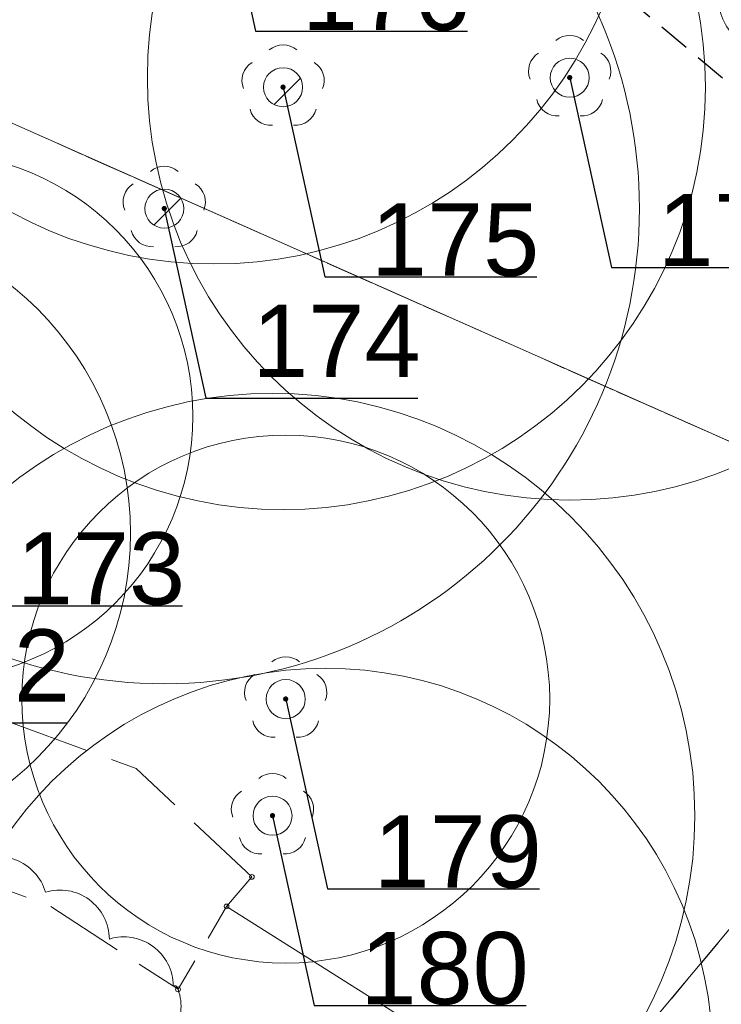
# Model space of a CAD drawing. Header units: metres. Extents: x 6540907 to 6541833, y 5893434 to 5894895.
# Tile 172 of 256: x 6541651 to 6541664, y 5893537 to 5893555. Entities that reach past the tile are written whole.
import ezdxf
from ezdxf import colors
from ezdxf.entities.mleader import LeaderData, LeaderLine
from ezdxf.math import Vec2, Vec3

# ---------------------------------------------------------------- set-up
doc = ezdxf.new("R2010")
doc.units = ezdxf.units.M
doc.header["$MEASUREMENT"] = 0
for name, pattern in [('1.5_0.5', [2, 1.5, -0.5]), ('2', [0.9, 0.6, -0.3]), ('219-500', [0, 0]), ('egug-500', [1, 0.5, -0.5])]:
    doc.linetypes.add(name, pattern=pattern)
doc.layers.get('0').update_dxf_attribs({"color": 2, "linetype": 'CONTINUOUS', "lineweight": 5})
for name, color, linetype, lineweight in [('140-Punkty robocze', 251, 'CONTINUOUS', 9), ('218-kontur użytku gruntowego', 251, 'CONTINUOUS', 9), ('219-działka ewidencyjna', 152, 'CONTINUOUS', 18), ('drzewo liściaste', 251, 'CONTINUOUS', 9), ('jezdnia', 251, 'CONTINUOUS', 9), ('Pieczątka na wyrysie', 251, 'CONTINUOUS', 9), ('z_g_TOPOLE_e2', 30, 'CONTINUOUS', 20), ('z_g_TOPOLE_out_E1', 12, 'CONTINUOUS', 20), ('z_i_drzewa_liściste_korony', 66, 'CONTINUOUS', 20), ('Zakres', 252, 'CONTINUOUS', 15)]:
    doc.layers.add(name, color=color, linetype=linetype, lineweight=lineweight)
doc.layers.add('z_i_masywy_grupy', color=7, linetype='CONTINUOUS', lineweight=13, true_color=0x7f926c)
doc.styles.add('Opisowy', font='arial.ttf')

# ---------------------------------------------------------------- blocks, each defined once
blk = doc.blocks.new('OP021')
at = {"linetype": 'Continuous', "lineweight": 13}
h = blk.add_hatch(color=0, dxfattribs=at)
edge = h.paths.add_edge_path()
edge.add_arc((0, 0), 0.05, 0, 360)
at = {"color": 0, "linetype": 'Continuous', "lineweight": 13}
for centre, start, end in [((0, 0.4), 49.272, 130.728), ((-0.38, 0.124), 121.308, 202.548), ((0.38, 0.124), 337.452, 58.692), ((-0.235, -0.324), 193.221, 274.871), ((0.235, -0.324), 265.129, 346.779)]:
    blk.add_arc(centre, 0.4, start, end, dxfattribs=at)
blk = doc.blocks.new('PIKIETA')
at = {"color": 0}
blk.add_circle((0, 0), 0.045, dxfattribs=at)
blk = doc.blocks.new('_None')
blk = doc.blocks.new('punkt')
h = blk.add_hatch()
h.set_pattern_fill('ANSI32', color=256, scale=0.2)
h.set_pattern_definition([(45, (-4781848.87, -5644337.08), (-1.34703841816, 1.34703841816), []), (45, (-4781847.972, -5644337.08), (-1.34703841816, 1.34703841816), [])])
edge = h.paths.add_edge_path()
edge.add_arc((0, 0), 0.243, 0, 360)
blk.add_circle((0, 0), 0.243)

msp = doc.modelspace()

# ---------------------------------------------------------------- linework, layer by layer
at = {"layer": '218-kontur użytku gruntowego', "linetype": 'egug-500', "lineweight": 18, "flags": 128}
for points in [[(6541669.76, 5893544.843), (6541528.91, 5893607.303)], [(6541528.91, 5893607.303), (6541669.76, 5893544.843)], [(6541650.13, 5893521.353), (6541669.76, 5893544.843)], [(6541669.76, 5893544.843), (6541650.13, 5893521.353)]]:
    msp.add_lwpolyline(points, dxfattribs=at)
at = {"layer": '219-działka ewidencyjna', "linetype": '219-500', "lineweight": 18, "flags": 128}
for points in [[(6541669.76, 5893544.843), (6541528.91, 5893607.303)], [(6541669.76, 5893544.843), (6541592.49, 5893452.383)]]:
    msp.add_lwpolyline(points, dxfattribs=at)
at = {"layer": 'jezdnia', "linetype": '1.5_0.5', "lineweight": 18, "flags": 128}
msp.add_lwpolyline([(6541655.08, 5893539.093), (6541652.89, 5893541.143), (6541638.04, 5893546.593), (6541620.44, 5893549.583), (6541610.38, 5893552.913), (6541601.85, 5893557.573), (6541547.45, 5893593.693), (6541531.44, 5893602.643), (6541531.12, 5893599.533), (6541545.86, 5893591.153), (6541600.29, 5893555.003), (6541609.18, 5893550.153), (6541619.72, 5893546.663), (6541637.26, 5893543.683), (6541651.25, 5893538.543), (6541653.68, 5893536.963), (6541654.6, 5893538.533)], close=True, dxfattribs=at)
at = {"layer": 'Pieczątka na wyrysie', "linetype": 'Continuous', "lineweight": 18, "flags": 128}
msp.add_lwpolyline([(6541654.6, 5893538.533), (6541665.61, 5893531.583), (6541672.4, 5893522.953), (6541675.2, 5893516.983), (6541677.26, 5893513.283)], dxfattribs=at)
at = {"layer": 'z_g_TOPOLE_e2', "linetype": 'Continuous'}
for centre, radius in [((6541661.101, 5893554.231), 8), ((6541653.421, 5893551.751), 9), ((6541648.961, 5893547.821), 5), ((6541655.471, 5893540.251), 8), ((6541655.721, 5893542.461), 5)]:
    msp.add_circle(centre, radius, dxfattribs=at)
at = {"layer": 'z_g_TOPOLE_out_E1', "linetype": 'Continuous'}
for centre, radius in [((6541654.361, 5893558.703), 8), ((6541655.671, 5893554.051), 8), ((6541646.781, 5893545.601), 6)]:
    msp.add_circle(centre, radius, dxfattribs=at)
at = {"layer": 'z_i_drzewa_liściste_korony', "linetype": 'Continuous'}
msp.add_circle((6541656.471, 5893535.711), 7.334, dxfattribs=at)
at = {"layer": 'z_i_masywy_grupy', "linetype": 'Continuous'}
for points in [[(6541663.495, 5893566.407, 0.5), (6541662.986, 5893565, 0.5), (6541662.794, 5893563.515, 0.5), (6541662.784, 5893562.016, 0.5), (6541662.939, 5893560.524, 0.5), (6541663.21, 5893559.05, 0.5), (6541663.585, 5893557.598, 0.5), (6541664.056, 5893556.174, 0.5), (6541664.637, 5893554.792, 0.5)], [(6541642.731, 5893541.927, -0.5), (6541644.138, 5893541.407, -0.5), (6541645.545, 5893540.888, -0.5), (6541646.953, 5893540.368, -0.5), (6541648.36, 5893539.849, -0.5), (6541649.767, 5893539.329, -0.5), (6541651.171, 5893538.803, -0.5), (6541652.38, 5893537.916, -0.5), (6541653.59, 5893537.029, -0.5), (6541653.68, 5893536.963, -0.5), (6541652.862, 5893535.706, -0.5), (6541652.044, 5893534.448, -0.5), (6541651.227, 5893533.191, -0.5), (6541650.409, 5893531.933, -0.5), (6541649.591, 5893530.676, -0.5), (6541648.773, 5893529.418, -0.5), (6541647.955, 5893528.161, -0.5), (6541647.137, 5893526.904, -0.5), (6541645.801, 5893526.974, -0.5), (6541644.348, 5893527.345, -0.5), (6541642.895, 5893527.716, -0.5), (6541641.441, 5893528.087, -0.5)]]:
    msp.add_lwpolyline(points, format="xyb", dxfattribs=at)
at = {"layer": 'Zakres', "linetype": '2', "lineweight": 25, "flags": 128}
msp.add_lwpolyline([(6541682.61, 5893538.602), (6541557.28, 5893643.783), (6541380.44, 5893717.283), (6541307.38, 5893706.193), (6541211.66, 5893744.233), (6541170.76, 5893749.163), (6541137.92, 5893734.863), (6541058.11, 5893726.893), (6540997.5, 5893673.663), (6540930.81, 5893582.593)], dxfattribs=at)

# ---------------------------------------------------------------- block references
at = {"layer": '140-Punkty robocze', "linetype": 'Continuous', "lineweight": 13}
for p in [(6541655.08, 5893539.093), (6541654.6, 5893538.533), (6541653.68, 5893536.963)]:
    msp.add_blockref('PIKIETA', p, dxfattribs=at)
at = {"layer": 'drzewo liściaste', "linetype": 'Continuous', "lineweight": 18}
for p in [(6541661.1, 5893554.233), (6541661.1, 5893554.233), (6541661.1, 5893554.233), (6541655.67, 5893554.053), (6541655.67, 5893554.053), (6541655.67, 5893554.053), (6541653.42, 5893551.753), (6541653.42, 5893551.753), (6541653.42, 5893551.753), (6541655.72, 5893542.463), (6541655.72, 5893542.463), (6541655.72, 5893542.463), (6541655.47, 5893540.253), (6541655.47, 5893540.253), (6541655.47, 5893540.253)]:
    msp.add_blockref('OP021', p, dxfattribs=at)
at = {"layer": 'z_g_TOPOLE_e2', "linetype": 'Continuous', "xscale": 1.520278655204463, "yscale": 1.520278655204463, "zscale": 1.520278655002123}
for p in [(6541661.101, 5893554.231), (6541653.421, 5893551.751), (6541655.721, 5893542.461), (6541655.471, 5893540.251)]:
    msp.add_blockref('punkt', p, dxfattribs=at)
at = {"layer": 'z_g_TOPOLE_out_E1', "linetype": 'Continuous', "xscale": 1.520278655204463, "yscale": 1.520278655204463, "zscale": 1.520278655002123}
msp.add_blockref('punkt', (6541655.671, 5893554.051), dxfattribs=at)

# ---------------------------------------------------------------- leaders
at = {"layer": 'z_g_TOPOLE_e2', "linetype": 'Continuous'}
ml = msp.add_multileader_mtext('Standard', dxfattribs=at)
ml.set_content('178', color=256, style='Opisowy')
ml.set_leader_properties()
ml.set_arrow_properties(name='NONE')
ml.build(insert=Vec2(0, 0))
ml.multileader.update_dxf_attribs({"has_dogleg": 0, "text_left_attachment_type": 6, "text_right_attachment_type": 5, "text_top_attachment_type": 0, "text_bottom_attachment_type": 0, "dogleg_length": 1.914, "arrow_head_size": 7.005})
ctx = ml.context
ctx.base_point, ctx.char_height, ctx.arrow_head_size, ctx.landing_gap_size, ctx.plane_origin = Vec3(6541661.89, 5893550.638), 1.3683, 7.005, 0.876, Vec3(6541654.518, 5893546.254)
ctx.left_attachment, ctx.right_attachment, ctx.attachment_type = 6, 5, 2
notes = []
notes.append((ctx, [(1, (1, 1, 0), (6541658.849, 5893550.638), (1, 0), 3.041, [(0, [(6541661.101, 5893554.231), (6541661.89, 5893550.638), (6541661.89, 5893550.638), (6541661.89, 5893550.638), (6541661.89, 5893550.638), (6541661.89, 5893550.638), (6541661.89, 5893550.638), (6541661.89, 5893550.638), (6541661.89, 5893550.638), (6541661.89, 5893550.638), (6541661.89, 5893550.638), (6541661.89, 5893550.638), (6541661.89, 5893550.638), (6541661.89, 5893550.638), (6541661.89, 5893550.638), (6541661.89, 5893550.638), (6541661.89, 5893550.638), (6541661.89, 5893550.638), (6541661.89, 5893550.638), (6541661.89, 5893550.638), (6541661.89, 5893550.638), (6541661.89, 5893550.638), (6541661.89, 5893550.638), (6541661.89, 5893550.638), (6541661.89, 5893550.638), (6541661.89, 5893550.638), (6541661.89, 5893550.638), (6541661.89, 5893550.638), (6541661.89, 5893550.638), (6541661.89, 5893550.638), (6541661.89, 5893550.638), (6541661.89, 5893550.638), (6541661.89, 5893550.638), (6541661.89, 5893550.638), (6541661.89, 5893550.638), (6541661.89, 5893550.638), (6541661.89, 5893550.638), (6541661.89, 5893550.638), (6541661.89, 5893550.638), (6541661.89, 5893550.638), (6541661.89, 5893550.638), (6541661.89, 5893550.638), (6541661.89, 5893550.638), (6541661.89, 5893550.638), (6541661.89, 5893550.638), (6541661.89, 5893550.638), (6541661.89, 5893550.638), (6541661.89, 5893550.638), (6541661.89, 5893550.638), (6541661.89, 5893550.638), (6541661.89, 5893550.638), (6541661.89, 5893550.638), (6541661.89, 5893550.638), (6541661.89, 5893550.638), (6541661.89, 5893550.638), (6541661.89, 5893550.638), (6541661.89, 5893550.638), (6541661.89, 5893550.638), (6541661.89, 5893550.638), (6541661.89, 5893550.638), (6541661.89, 5893550.638), (6541661.89, 5893550.638), (6541661.89, 5893550.638), (6541661.89, 5893550.638), (6541661.89, 5893550.638), (6541661.89, 5893550.638), (6541661.89, 5893550.638), (6541661.89, 5893550.638), (6541661.89, 5893550.638), (6541661.89, 5893550.638), (6541661.89, 5893550.638), (6541661.89, 5893550.638), (6541661.89, 5893550.638), (6541661.89, 5893550.638), (6541661.89, 5893550.638), (6541661.89, 5893550.638), (6541661.89, 5893550.638), (6541661.89, 5893550.638), (6541661.89, 5893550.638), (6541661.89, 5893550.638), (6541661.89, 5893550.638), (6541661.89, 5893550.638), (6541661.89, 5893550.638), (6541661.89, 5893550.638), (6541661.89, 5893550.638), (6541661.89, 5893550.638), (6541661.89, 5893550.638), (6541661.89, 5893550.638), (6541661.89, 5893550.638), (6541661.89, 5893550.638), (6541661.89, 5893550.638), (6541661.89, 5893550.638), (6541661.89, 5893550.638), (6541661.89, 5893550.638), (6541661.89, 5893550.638), (6541661.89, 5893550.638), (6541661.89, 5893550.638), (6541661.89, 5893550.638), (6541661.89, 5893550.638), (6541661.89, 5893550.638), (6541661.89, 5893550.638), (6541661.89, 5893550.638), (6541661.89, 5893550.638), (6541661.89, 5893550.638), (6541661.89, 5893550.638), (6541661.89, 5893550.638), (6541661.89, 5893550.638), (6541661.89, 5893550.638), (6541661.89, 5893550.638), (6541661.89, 5893550.638), (6541661.89, 5893550.638), (6541661.89, 5893550.638), (6541661.89, 5893550.638), (6541661.89, 5893550.638), (6541661.89, 5893550.638), (6541661.89, 5893550.638), (6541661.89, 5893550.638), (6541661.89, 5893550.638), (6541661.89, 5893550.638), (6541661.89, 5893550.638), (6541661.89, 5893550.638), (6541661.89, 5893550.638), (6541661.89, 5893550.638), (6541661.89, 5893550.638), (6541661.89, 5893550.638), (6541661.89, 5893550.638), (6541661.89, 5893550.638), (6541661.89, 5893550.638), (6541661.89, 5893550.638), (6541661.89, 5893550.638)], 256, [])])]))
ctx.mtext.insert, ctx.mtext.flow_direction = Vec3(6541662.765, 5893552.03), 5
ml = msp.add_multileader_mtext('Standard', dxfattribs=at)
ml.set_content('174', color=256, style='Opisowy')
ml.set_leader_properties()
ml.set_arrow_properties(name='NONE')
ml.build(insert=Vec2(0, 0))
ml.multileader.update_dxf_attribs({"has_dogleg": 0, "text_left_attachment_type": 6, "text_right_attachment_type": 5, "text_top_attachment_type": 0, "text_bottom_attachment_type": 0, "dogleg_length": 1.914, "arrow_head_size": 7.005})
ctx = ml.context
ctx.base_point, ctx.char_height, ctx.arrow_head_size, ctx.landing_gap_size, ctx.plane_origin = Vec3(6541654.21, 5893548.158), 1.3683, 7.005, 0.876, Vec3(6541646.838, 5893543.774)
ctx.left_attachment, ctx.right_attachment, ctx.attachment_type = 6, 5, 2
notes.append((ctx, [(1, (1, 1, 0), (6541651.169, 5893548.158), (1, 0), 3.041, [(0, [(6541653.421, 5893551.751), (6541654.21, 5893548.158), (6541654.21, 5893548.158), (6541654.21, 5893548.158), (6541654.21, 5893548.158), (6541654.21, 5893548.158), (6541654.21, 5893548.158), (6541654.21, 5893548.158), (6541654.21, 5893548.158), (6541654.21, 5893548.158), (6541654.21, 5893548.158), (6541654.21, 5893548.158), (6541654.21, 5893548.158), (6541654.21, 5893548.158), (6541654.21, 5893548.158), (6541654.21, 5893548.158), (6541654.21, 5893548.158), (6541654.21, 5893548.158), (6541654.21, 5893548.158), (6541654.21, 5893548.158), (6541654.21, 5893548.158), (6541654.21, 5893548.158), (6541654.21, 5893548.158), (6541654.21, 5893548.158), (6541654.21, 5893548.158), (6541654.21, 5893548.158), (6541654.21, 5893548.158), (6541654.21, 5893548.158), (6541654.21, 5893548.158), (6541654.21, 5893548.158), (6541654.21, 5893548.158), (6541654.21, 5893548.158), (6541654.21, 5893548.158), (6541654.21, 5893548.158), (6541654.21, 5893548.158), (6541654.21, 5893548.158), (6541654.21, 5893548.158), (6541654.21, 5893548.158), (6541654.21, 5893548.158), (6541654.21, 5893548.158), (6541654.21, 5893548.158), (6541654.21, 5893548.158), (6541654.21, 5893548.158), (6541654.21, 5893548.158), (6541654.21, 5893548.158), (6541654.21, 5893548.158), (6541654.21, 5893548.158), (6541654.21, 5893548.158), (6541654.21, 5893548.158), (6541654.21, 5893548.158), (6541654.21, 5893548.158), (6541654.21, 5893548.158), (6541654.21, 5893548.158), (6541654.21, 5893548.158), (6541654.21, 5893548.158), (6541654.21, 5893548.158), (6541654.21, 5893548.158), (6541654.21, 5893548.158), (6541654.21, 5893548.158), (6541654.21, 5893548.158), (6541654.21, 5893548.158), (6541654.21, 5893548.158), (6541654.21, 5893548.158), (6541654.21, 5893548.158), (6541654.21, 5893548.158), (6541654.21, 5893548.158), (6541654.21, 5893548.158), (6541654.21, 5893548.158), (6541654.21, 5893548.158), (6541654.21, 5893548.158), (6541654.21, 5893548.158), (6541654.21, 5893548.158), (6541654.21, 5893548.158), (6541654.21, 5893548.158), (6541654.21, 5893548.158), (6541654.21, 5893548.158), (6541654.21, 5893548.158), (6541654.21, 5893548.158), (6541654.21, 5893548.158), (6541654.21, 5893548.158), (6541654.21, 5893548.158), (6541654.21, 5893548.158), (6541654.21, 5893548.158), (6541654.21, 5893548.158), (6541654.21, 5893548.158), (6541654.21, 5893548.158), (6541654.21, 5893548.158), (6541654.21, 5893548.158), (6541654.21, 5893548.158), (6541654.21, 5893548.158), (6541654.21, 5893548.158), (6541654.21, 5893548.158), (6541654.21, 5893548.158), (6541654.21, 5893548.158), (6541654.21, 5893548.158), (6541654.21, 5893548.158), (6541654.21, 5893548.158), (6541654.21, 5893548.158), (6541654.21, 5893548.158), (6541654.21, 5893548.158), (6541654.21, 5893548.158), (6541654.21, 5893548.158), (6541654.21, 5893548.158), (6541654.21, 5893548.158), (6541654.21, 5893548.158), (6541654.21, 5893548.158), (6541654.21, 5893548.158), (6541654.21, 5893548.158), (6541654.21, 5893548.158), (6541654.21, 5893548.158), (6541654.21, 5893548.158), (6541654.21, 5893548.158), (6541654.21, 5893548.158), (6541654.21, 5893548.158), (6541654.21, 5893548.158), (6541654.21, 5893548.158), (6541654.21, 5893548.158), (6541654.21, 5893548.158), (6541654.21, 5893548.158), (6541654.21, 5893548.158), (6541654.21, 5893548.158), (6541654.21, 5893548.158), (6541654.21, 5893548.158), (6541654.21, 5893548.158), (6541654.21, 5893548.158), (6541654.21, 5893548.158), (6541654.21, 5893548.158), (6541654.21, 5893548.158), (6541654.21, 5893548.158), (6541654.21, 5893548.158)], 256, [])])]))
ctx.mtext.insert, ctx.mtext.flow_direction = Vec3(6541655.085, 5893549.932), 5
ml = msp.add_multileader_mtext('Standard', dxfattribs=at)
ml.set_content('173', color=256, style='Opisowy')
ml.set_leader_properties()
ml.set_arrow_properties(name='NONE')
ml.build(insert=Vec2(0, 0))
ml.multileader.update_dxf_attribs({"has_dogleg": 0, "text_left_attachment_type": 6, "text_right_attachment_type": 5, "dogleg_length": 1.914, "arrow_head_size": 7.005})
ctx = ml.context
ctx.base_point, ctx.char_height, ctx.arrow_head_size, ctx.landing_gap_size, ctx.plane_origin = Vec3(6541649.75, 5893544.228), 1.3683, 7.005, 0.876, Vec3(6541642.378, 5893539.844)
ctx.left_attachment, ctx.right_attachment = 6, 5
notes.append((ctx, [(1, (1, 1, 0), (6541646.709, 5893544.228), (1, 0), 3.041, [(0, [(6541648.961, 5893547.821), (6541649.75, 5893544.228), (6541649.75, 5893544.228), (6541649.75, 5893544.228), (6541649.75, 5893544.228), (6541649.75, 5893544.228), (6541649.75, 5893544.228), (6541649.75, 5893544.228), (6541649.75, 5893544.228), (6541649.75, 5893544.228), (6541649.75, 5893544.228), (6541649.75, 5893544.228), (6541649.75, 5893544.228), (6541649.75, 5893544.228), (6541649.75, 5893544.228), (6541649.75, 5893544.228), (6541649.75, 5893544.228), (6541649.75, 5893544.228), (6541649.75, 5893544.228), (6541649.75, 5893544.228), (6541649.75, 5893544.228), (6541649.75, 5893544.228), (6541649.75, 5893544.228), (6541649.75, 5893544.228), (6541649.75, 5893544.228), (6541649.75, 5893544.228), (6541649.75, 5893544.228), (6541649.75, 5893544.228), (6541649.75, 5893544.228), (6541649.75, 5893544.228), (6541649.75, 5893544.228), (6541649.75, 5893544.228), (6541649.75, 5893544.228), (6541649.75, 5893544.228), (6541649.75, 5893544.228), (6541649.75, 5893544.228), (6541649.75, 5893544.228), (6541649.75, 5893544.228), (6541649.75, 5893544.228), (6541649.75, 5893544.228), (6541649.75, 5893544.228), (6541649.75, 5893544.228), (6541649.75, 5893544.228), (6541649.75, 5893544.228), (6541649.75, 5893544.228), (6541649.75, 5893544.228), (6541649.75, 5893544.228), (6541649.75, 5893544.228), (6541649.75, 5893544.228), (6541649.75, 5893544.228), (6541649.75, 5893544.228), (6541649.75, 5893544.228), (6541649.75, 5893544.228), (6541649.75, 5893544.228), (6541649.75, 5893544.228), (6541649.75, 5893544.228), (6541649.75, 5893544.228), (6541649.75, 5893544.228), (6541649.75, 5893544.228), (6541649.75, 5893544.228), (6541649.75, 5893544.228), (6541649.75, 5893544.228), (6541649.75, 5893544.228), (6541649.75, 5893544.228), (6541649.75, 5893544.228), (6541649.75, 5893544.228), (6541649.75, 5893544.228), (6541649.75, 5893544.228), (6541649.75, 5893544.228), (6541649.75, 5893544.228), (6541649.75, 5893544.228), (6541649.75, 5893544.228), (6541649.75, 5893544.228), (6541649.75, 5893544.228), (6541649.75, 5893544.228), (6541649.75, 5893544.228), (6541649.75, 5893544.228), (6541649.75, 5893544.228), (6541649.75, 5893544.228), (6541649.75, 5893544.228), (6541649.75, 5893544.228), (6541649.75, 5893544.228), (6541649.75, 5893544.228), (6541649.75, 5893544.228), (6541649.75, 5893544.228), (6541649.75, 5893544.228), (6541649.75, 5893544.228), (6541649.75, 5893544.228), (6541649.75, 5893544.228), (6541649.75, 5893544.228), (6541649.75, 5893544.228), (6541649.75, 5893544.228), (6541649.75, 5893544.228), (6541649.75, 5893544.228), (6541649.75, 5893544.228), (6541649.75, 5893544.228), (6541649.75, 5893544.228), (6541649.75, 5893544.228), (6541649.75, 5893544.228), (6541649.75, 5893544.228), (6541649.75, 5893544.228), (6541649.75, 5893544.228), (6541649.75, 5893544.228), (6541649.75, 5893544.228), (6541649.75, 5893544.228), (6541649.75, 5893544.228), (6541649.75, 5893544.228), (6541649.75, 5893544.228), (6541649.75, 5893544.228), (6541649.75, 5893544.228), (6541649.75, 5893544.228), (6541649.75, 5893544.228), (6541649.75, 5893544.228), (6541649.75, 5893544.228), (6541649.75, 5893544.228), (6541649.75, 5893544.228), (6541649.75, 5893544.228), (6541649.75, 5893544.228), (6541649.75, 5893544.228), (6541649.75, 5893544.228), (6541649.75, 5893544.228), (6541649.75, 5893544.228), (6541649.75, 5893544.228), (6541649.75, 5893544.228), (6541649.75, 5893544.228), (6541649.75, 5893544.228), (6541649.75, 5893544.228), (6541649.75, 5893544.228), (6541649.75, 5893544.228), (6541649.75, 5893544.228)], 256, [])])]))
ctx.mtext.insert, ctx.mtext.flow_direction = Vec3(6541650.625, 5893545.621), 5
ml = msp.add_multileader_mtext('Standard', dxfattribs=at)
ml.set_content('179', color=256, style='Opisowy')
ml.set_leader_properties()
ml.set_arrow_properties(name='NONE')
ml.build(insert=Vec2(0, 0))
ml.multileader.update_dxf_attribs({"has_dogleg": 0, "text_left_attachment_type": 6, "text_right_attachment_type": 5, "text_top_attachment_type": 0, "text_bottom_attachment_type": 0, "dogleg_length": 1.914, "arrow_head_size": 7.005})
ctx = ml.context
ctx.base_point, ctx.char_height, ctx.arrow_head_size, ctx.landing_gap_size, ctx.plane_origin = Vec3(6541656.51, 5893538.868), 1.3683, 7.005, 0.876, Vec3(6541649.138, 5893534.484)
ctx.left_attachment, ctx.right_attachment, ctx.attachment_type = 6, 5, 2
notes.append((ctx, [(1, (1, 1, 0), (6541653.469, 5893538.868), (1, 0), 3.041, [(0, [(6541655.721, 5893542.461), (6541656.51, 5893538.868), (6541656.51, 5893538.868), (6541656.51, 5893538.868), (6541656.51, 5893538.868), (6541656.51, 5893538.868), (6541656.51, 5893538.868), (6541656.51, 5893538.868), (6541656.51, 5893538.868), (6541656.51, 5893538.868), (6541656.51, 5893538.868), (6541656.51, 5893538.868), (6541656.51, 5893538.868), (6541656.51, 5893538.868), (6541656.51, 5893538.868), (6541656.51, 5893538.868), (6541656.51, 5893538.868), (6541656.51, 5893538.868), (6541656.51, 5893538.868), (6541656.51, 5893538.868), (6541656.51, 5893538.868), (6541656.51, 5893538.868), (6541656.51, 5893538.868), (6541656.51, 5893538.868), (6541656.51, 5893538.868), (6541656.51, 5893538.868), (6541656.51, 5893538.868), (6541656.51, 5893538.868), (6541656.51, 5893538.868), (6541656.51, 5893538.868), (6541656.51, 5893538.868), (6541656.51, 5893538.868), (6541656.51, 5893538.868), (6541656.51, 5893538.868), (6541656.51, 5893538.868), (6541656.51, 5893538.868), (6541656.51, 5893538.868), (6541656.51, 5893538.868), (6541656.51, 5893538.868), (6541656.51, 5893538.868), (6541656.51, 5893538.868), (6541656.51, 5893538.868), (6541656.51, 5893538.868), (6541656.51, 5893538.868), (6541656.51, 5893538.868), (6541656.51, 5893538.868), (6541656.51, 5893538.868), (6541656.51, 5893538.868), (6541656.51, 5893538.868), (6541656.51, 5893538.868), (6541656.51, 5893538.868), (6541656.51, 5893538.868), (6541656.51, 5893538.868), (6541656.51, 5893538.868), (6541656.51, 5893538.868), (6541656.51, 5893538.868), (6541656.51, 5893538.868), (6541656.51, 5893538.868), (6541656.51, 5893538.868), (6541656.51, 5893538.868), (6541656.51, 5893538.868), (6541656.51, 5893538.868), (6541656.51, 5893538.868), (6541656.51, 5893538.868), (6541656.51, 5893538.868), (6541656.51, 5893538.868), (6541656.51, 5893538.868), (6541656.51, 5893538.868), (6541656.51, 5893538.868), (6541656.51, 5893538.868), (6541656.51, 5893538.868), (6541656.51, 5893538.868), (6541656.51, 5893538.868), (6541656.51, 5893538.868), (6541656.51, 5893538.868), (6541656.51, 5893538.868), (6541656.51, 5893538.868), (6541656.51, 5893538.868), (6541656.51, 5893538.868), (6541656.51, 5893538.868), (6541656.51, 5893538.868), (6541656.51, 5893538.868), (6541656.51, 5893538.868), (6541656.51, 5893538.868), (6541656.51, 5893538.868), (6541656.51, 5893538.868), (6541656.51, 5893538.868), (6541656.51, 5893538.868), (6541656.51, 5893538.868), (6541656.51, 5893538.868), (6541656.51, 5893538.868), (6541656.51, 5893538.868), (6541656.51, 5893538.868), (6541656.51, 5893538.868), (6541656.51, 5893538.868), (6541656.51, 5893538.868), (6541656.51, 5893538.868), (6541656.51, 5893538.868), (6541656.51, 5893538.868), (6541656.51, 5893538.868), (6541656.51, 5893538.868), (6541656.51, 5893538.868), (6541656.51, 5893538.868), (6541656.51, 5893538.868), (6541656.51, 5893538.868), (6541656.51, 5893538.868), (6541656.51, 5893538.868), (6541656.51, 5893538.868), (6541656.51, 5893538.868), (6541656.51, 5893538.868), (6541656.51, 5893538.868), (6541656.51, 5893538.868), (6541656.51, 5893538.868), (6541656.51, 5893538.868), (6541656.51, 5893538.868), (6541656.51, 5893538.868), (6541656.51, 5893538.868), (6541656.51, 5893538.868), (6541656.51, 5893538.868), (6541656.51, 5893538.868), (6541656.51, 5893538.868), (6541656.51, 5893538.868), (6541656.51, 5893538.868), (6541656.51, 5893538.868), (6541656.51, 5893538.868), (6541656.51, 5893538.868), (6541656.51, 5893538.868), (6541656.51, 5893538.868), (6541656.51, 5893538.868), (6541656.51, 5893538.868)], 256, [])])]))
ctx.mtext.insert, ctx.mtext.flow_direction = Vec3(6541657.385, 5893540.26), 5
ml = msp.add_multileader_mtext('Standard', dxfattribs=at)
ml.set_content('180', color=256, style='Opisowy')
ml.set_leader_properties()
ml.set_arrow_properties(name='NONE')
ml.build(insert=Vec2(0, 0))
ml.multileader.update_dxf_attribs({"has_dogleg": 0, "text_left_attachment_type": 6, "text_right_attachment_type": 5, "text_top_attachment_type": 0, "text_bottom_attachment_type": 0, "dogleg_length": 1.914, "arrow_head_size": 7.005})
ctx = ml.context
ctx.base_point, ctx.char_height, ctx.arrow_head_size, ctx.landing_gap_size, ctx.plane_origin = Vec3(6541656.26, 5893536.658), 1.3683, 7.005, 0.876, Vec3(6541648.888, 5893532.274)
ctx.left_attachment, ctx.right_attachment, ctx.attachment_type = 6, 5, 2
notes.append((ctx, [(1, (1, 1, 0), (6541653.219, 5893536.658), (1, 0), 3.041, [(0, [(6541655.471, 5893540.251), (6541656.26, 5893536.658), (6541656.26, 5893536.658), (6541656.26, 5893536.658), (6541656.26, 5893536.658), (6541656.26, 5893536.658), (6541656.26, 5893536.658), (6541656.26, 5893536.658), (6541656.26, 5893536.658), (6541656.26, 5893536.658), (6541656.26, 5893536.658), (6541656.26, 5893536.658), (6541656.26, 5893536.658), (6541656.26, 5893536.658), (6541656.26, 5893536.658), (6541656.26, 5893536.658), (6541656.26, 5893536.658), (6541656.26, 5893536.658), (6541656.26, 5893536.658), (6541656.26, 5893536.658), (6541656.26, 5893536.658), (6541656.26, 5893536.658), (6541656.26, 5893536.658), (6541656.26, 5893536.658), (6541656.26, 5893536.658), (6541656.26, 5893536.658), (6541656.26, 5893536.658), (6541656.26, 5893536.658), (6541656.26, 5893536.658), (6541656.26, 5893536.658), (6541656.26, 5893536.658), (6541656.26, 5893536.658), (6541656.26, 5893536.658), (6541656.26, 5893536.658), (6541656.26, 5893536.658), (6541656.26, 5893536.658), (6541656.26, 5893536.658), (6541656.26, 5893536.658), (6541656.26, 5893536.658), (6541656.26, 5893536.658), (6541656.26, 5893536.658), (6541656.26, 5893536.658), (6541656.26, 5893536.658), (6541656.26, 5893536.658), (6541656.26, 5893536.658), (6541656.26, 5893536.658), (6541656.26, 5893536.658), (6541656.26, 5893536.658), (6541656.26, 5893536.658), (6541656.26, 5893536.658), (6541656.26, 5893536.658), (6541656.26, 5893536.658), (6541656.26, 5893536.658), (6541656.26, 5893536.658), (6541656.26, 5893536.658), (6541656.26, 5893536.658), (6541656.26, 5893536.658), (6541656.26, 5893536.658), (6541656.26, 5893536.658), (6541656.26, 5893536.658), (6541656.26, 5893536.658), (6541656.26, 5893536.658), (6541656.26, 5893536.658), (6541656.26, 5893536.658), (6541656.26, 5893536.658), (6541656.26, 5893536.658), (6541656.26, 5893536.658), (6541656.26, 5893536.658), (6541656.26, 5893536.658), (6541656.26, 5893536.658), (6541656.26, 5893536.658), (6541656.26, 5893536.658), (6541656.26, 5893536.658), (6541656.26, 5893536.658), (6541656.26, 5893536.658), (6541656.26, 5893536.658), (6541656.26, 5893536.658), (6541656.26, 5893536.658), (6541656.26, 5893536.658), (6541656.26, 5893536.658), (6541656.26, 5893536.658), (6541656.26, 5893536.658), (6541656.26, 5893536.658), (6541656.26, 5893536.658), (6541656.26, 5893536.658), (6541656.26, 5893536.658), (6541656.26, 5893536.658), (6541656.26, 5893536.658), (6541656.26, 5893536.658), (6541656.26, 5893536.658), (6541656.26, 5893536.658), (6541656.26, 5893536.658), (6541656.26, 5893536.658), (6541656.26, 5893536.658), (6541656.26, 5893536.658), (6541656.26, 5893536.658), (6541656.26, 5893536.658), (6541656.26, 5893536.658), (6541656.26, 5893536.658), (6541656.26, 5893536.658), (6541656.26, 5893536.658), (6541656.26, 5893536.658), (6541656.26, 5893536.658), (6541656.26, 5893536.658), (6541656.26, 5893536.658), (6541656.26, 5893536.658), (6541656.26, 5893536.658), (6541656.26, 5893536.658), (6541656.26, 5893536.658), (6541656.26, 5893536.658), (6541656.26, 5893536.658), (6541656.26, 5893536.658), (6541656.26, 5893536.658), (6541656.26, 5893536.658), (6541656.26, 5893536.658), (6541656.26, 5893536.658), (6541656.26, 5893536.658), (6541656.26, 5893536.658), (6541656.26, 5893536.658), (6541656.26, 5893536.658), (6541656.26, 5893536.658), (6541656.26, 5893536.658), (6541656.26, 5893536.658), (6541656.26, 5893536.658), (6541656.26, 5893536.658), (6541656.26, 5893536.658), (6541656.26, 5893536.658), (6541656.26, 5893536.658), (6541656.26, 5893536.658), (6541656.26, 5893536.658)], 256, [])])]))
ctx.mtext.insert, ctx.mtext.flow_direction = Vec3(6541657.135, 5893538.05), 5
at = {"layer": 'z_g_TOPOLE_out_E1', "linetype": 'Continuous'}
ml = msp.add_multileader_mtext('Standard', dxfattribs=at)
ml.set_content('176', color=256, style='Opisowy')
ml.set_leader_properties()
ml.set_arrow_properties(name='NONE')
ml.build(insert=Vec2(0, 0))
ml.multileader.update_dxf_attribs({"has_dogleg": 0, "text_left_attachment_type": 6, "text_right_attachment_type": 5, "text_top_attachment_type": 0, "text_bottom_attachment_type": 0, "dogleg_length": 1.914, "arrow_head_size": 7.005})
ctx = ml.context
ctx.base_point, ctx.char_height, ctx.arrow_head_size, ctx.landing_gap_size, ctx.plane_origin = Vec3(6541655.15, 5893555.111), 1.3683, 7.005, 0.876, Vec3(6541647.779, 5893550.727)
ctx.left_attachment, ctx.right_attachment, ctx.attachment_type = 6, 5, 2
notes.append((ctx, [(1, (1, 1, 0), (6541652.109, 5893555.111), (1, 0), 3.041, [(0, [(6541654.361, 5893558.703), (6541655.15, 5893555.111), (6541655.15, 5893555.111), (6541655.15, 5893555.111), (6541655.15, 5893555.111), (6541655.15, 5893555.111), (6541655.15, 5893555.111), (6541655.15, 5893555.111), (6541655.15, 5893555.111), (6541655.15, 5893555.111), (6541655.15, 5893555.111), (6541655.15, 5893555.111), (6541655.15, 5893555.111), (6541655.15, 5893555.111), (6541655.15, 5893555.111), (6541655.15, 5893555.111), (6541655.15, 5893555.111), (6541655.15, 5893555.111), (6541655.15, 5893555.111), (6541655.15, 5893555.111), (6541655.15, 5893555.111), (6541655.15, 5893555.111), (6541655.15, 5893555.111), (6541655.15, 5893555.111), (6541655.15, 5893555.111), (6541655.15, 5893555.111), (6541655.15, 5893555.111), (6541655.15, 5893555.111), (6541655.15, 5893555.111), (6541655.15, 5893555.111), (6541655.15, 5893555.111), (6541655.15, 5893555.111), (6541655.15, 5893555.111), (6541655.15, 5893555.111), (6541655.15, 5893555.111), (6541655.15, 5893555.111), (6541655.15, 5893555.111), (6541655.15, 5893555.111), (6541655.15, 5893555.111), (6541655.15, 5893555.111), (6541655.15, 5893555.111), (6541655.15, 5893555.111), (6541655.15, 5893555.111), (6541655.15, 5893555.111), (6541655.15, 5893555.111), (6541655.15, 5893555.111), (6541655.15, 5893555.111), (6541655.15, 5893555.111), (6541655.15, 5893555.111), (6541655.15, 5893555.111), (6541655.15, 5893555.111), (6541655.15, 5893555.111), (6541655.15, 5893555.111), (6541655.15, 5893555.111), (6541655.15, 5893555.111), (6541655.15, 5893555.111), (6541655.15, 5893555.111), (6541655.15, 5893555.111), (6541655.15, 5893555.111), (6541655.15, 5893555.111), (6541655.15, 5893555.111), (6541655.15, 5893555.111), (6541655.15, 5893555.111), (6541655.15, 5893555.111), (6541655.15, 5893555.111), (6541655.15, 5893555.111), (6541655.15, 5893555.111), (6541655.15, 5893555.111), (6541655.15, 5893555.111), (6541655.15, 5893555.111), (6541655.15, 5893555.111), (6541655.15, 5893555.111), (6541655.15, 5893555.111), (6541655.15, 5893555.111), (6541655.15, 5893555.111), (6541655.15, 5893555.111), (6541655.15, 5893555.111), (6541655.15, 5893555.111), (6541655.15, 5893555.111), (6541655.15, 5893555.111), (6541655.15, 5893555.111), (6541655.15, 5893555.111), (6541655.15, 5893555.111), (6541655.15, 5893555.111), (6541655.15, 5893555.111), (6541655.15, 5893555.111), (6541655.15, 5893555.111), (6541655.15, 5893555.111), (6541655.15, 5893555.111), (6541655.15, 5893555.111), (6541655.15, 5893555.111), (6541655.15, 5893555.111), (6541655.15, 5893555.111), (6541655.15, 5893555.111), (6541655.15, 5893555.111), (6541655.15, 5893555.111), (6541655.15, 5893555.111), (6541655.15, 5893555.111), (6541655.15, 5893555.111), (6541655.15, 5893555.111), (6541655.15, 5893555.111), (6541655.15, 5893555.111), (6541655.15, 5893555.111), (6541655.15, 5893555.111), (6541655.15, 5893555.111), (6541655.15, 5893555.111), (6541655.15, 5893555.111), (6541655.15, 5893555.111), (6541655.15, 5893555.111), (6541655.15, 5893555.111), (6541655.15, 5893555.111), (6541655.15, 5893555.111), (6541655.15, 5893555.111), (6541655.15, 5893555.111), (6541655.15, 5893555.111), (6541655.15, 5893555.111), (6541655.15, 5893555.111), (6541655.15, 5893555.111), (6541655.15, 5893555.111), (6541655.15, 5893555.111), (6541655.15, 5893555.111), (6541655.15, 5893555.111), (6541655.15, 5893555.111), (6541655.15, 5893555.111), (6541655.15, 5893555.111), (6541655.15, 5893555.111), (6541655.15, 5893555.111), (6541655.15, 5893555.111), (6541655.15, 5893555.111), (6541655.15, 5893555.111)], 256, [])])]))
ctx.mtext.insert, ctx.mtext.flow_direction = Vec3(6541656.026, 5893556.503), 5
ml = msp.add_multileader_mtext('Standard', dxfattribs=at)
ml.set_content('175', color=256, style='Opisowy')
ml.set_leader_properties()
ml.set_arrow_properties(name='NONE')
ml.build(insert=Vec2(0, 0))
ml.multileader.update_dxf_attribs({"has_dogleg": 0, "text_left_attachment_type": 6, "text_right_attachment_type": 5, "text_top_attachment_type": 0, "text_bottom_attachment_type": 0, "dogleg_length": 1.914, "arrow_head_size": 7.005})
ctx = ml.context
ctx.base_point, ctx.char_height, ctx.arrow_head_size, ctx.landing_gap_size, ctx.plane_origin = Vec3(6541656.46, 5893550.458), 1.3683, 7.005, 0.876, Vec3(6541649.088, 5893546.074)
ctx.left_attachment, ctx.right_attachment, ctx.attachment_type = 6, 5, 2
notes.append((ctx, [(1, (1, 1, 0), (6541653.419, 5893550.458), (1, 0), 3.041, [(0, [(6541655.671, 5893554.051), (6541656.46, 5893550.458), (6541656.46, 5893550.458), (6541656.46, 5893550.458), (6541656.46, 5893550.458), (6541656.46, 5893550.458), (6541656.46, 5893550.458), (6541656.46, 5893550.458), (6541656.46, 5893550.458), (6541656.46, 5893550.458), (6541656.46, 5893550.458), (6541656.46, 5893550.458), (6541656.46, 5893550.458), (6541656.46, 5893550.458), (6541656.46, 5893550.458), (6541656.46, 5893550.458), (6541656.46, 5893550.458), (6541656.46, 5893550.458), (6541656.46, 5893550.458), (6541656.46, 5893550.458), (6541656.46, 5893550.458), (6541656.46, 5893550.458), (6541656.46, 5893550.458), (6541656.46, 5893550.458), (6541656.46, 5893550.458), (6541656.46, 5893550.458), (6541656.46, 5893550.458), (6541656.46, 5893550.458), (6541656.46, 5893550.458), (6541656.46, 5893550.458), (6541656.46, 5893550.458), (6541656.46, 5893550.458), (6541656.46, 5893550.458), (6541656.46, 5893550.458), (6541656.46, 5893550.458), (6541656.46, 5893550.458), (6541656.46, 5893550.458), (6541656.46, 5893550.458), (6541656.46, 5893550.458), (6541656.46, 5893550.458), (6541656.46, 5893550.458), (6541656.46, 5893550.458), (6541656.46, 5893550.458), (6541656.46, 5893550.458), (6541656.46, 5893550.458), (6541656.46, 5893550.458), (6541656.46, 5893550.458), (6541656.46, 5893550.458), (6541656.46, 5893550.458), (6541656.46, 5893550.458), (6541656.46, 5893550.458), (6541656.46, 5893550.458), (6541656.46, 5893550.458), (6541656.46, 5893550.458), (6541656.46, 5893550.458), (6541656.46, 5893550.458), (6541656.46, 5893550.458), (6541656.46, 5893550.458), (6541656.46, 5893550.458), (6541656.46, 5893550.458), (6541656.46, 5893550.458), (6541656.46, 5893550.458), (6541656.46, 5893550.458), (6541656.46, 5893550.458), (6541656.46, 5893550.458), (6541656.46, 5893550.458), (6541656.46, 5893550.458), (6541656.46, 5893550.458), (6541656.46, 5893550.458), (6541656.46, 5893550.458), (6541656.46, 5893550.458), (6541656.46, 5893550.458), (6541656.46, 5893550.458), (6541656.46, 5893550.458), (6541656.46, 5893550.458), (6541656.46, 5893550.458), (6541656.46, 5893550.458), (6541656.46, 5893550.458), (6541656.46, 5893550.458), (6541656.46, 5893550.458), (6541656.46, 5893550.458), (6541656.46, 5893550.458), (6541656.46, 5893550.458), (6541656.46, 5893550.458), (6541656.46, 5893550.458), (6541656.46, 5893550.458), (6541656.46, 5893550.458), (6541656.46, 5893550.458), (6541656.46, 5893550.458), (6541656.46, 5893550.458), (6541656.46, 5893550.458), (6541656.46, 5893550.458), (6541656.46, 5893550.458), (6541656.46, 5893550.458), (6541656.46, 5893550.458), (6541656.46, 5893550.458), (6541656.46, 5893550.458), (6541656.46, 5893550.458), (6541656.46, 5893550.458), (6541656.46, 5893550.458), (6541656.46, 5893550.458), (6541656.46, 5893550.458), (6541656.46, 5893550.458), (6541656.46, 5893550.458), (6541656.46, 5893550.458), (6541656.46, 5893550.458), (6541656.46, 5893550.458), (6541656.46, 5893550.458), (6541656.46, 5893550.458), (6541656.46, 5893550.458), (6541656.46, 5893550.458), (6541656.46, 5893550.458), (6541656.46, 5893550.458), (6541656.46, 5893550.458), (6541656.46, 5893550.458), (6541656.46, 5893550.458), (6541656.46, 5893550.458), (6541656.46, 5893550.458), (6541656.46, 5893550.458), (6541656.46, 5893550.458), (6541656.46, 5893550.458), (6541656.46, 5893550.458), (6541656.46, 5893550.458), (6541656.46, 5893550.458), (6541656.46, 5893550.458), (6541656.46, 5893550.458), (6541656.46, 5893550.458), (6541656.46, 5893550.458), (6541656.46, 5893550.458), (6541656.46, 5893550.458)], 256, [])])]))
ctx.mtext.insert, ctx.mtext.flow_direction = Vec3(6541657.335, 5893551.85), 5
ml = msp.add_multileader_mtext('Standard', dxfattribs=at)
ml.set_content('172', color=256, style='Opisowy')
ml.set_leader_properties()
ml.set_arrow_properties(name='NONE')
ml.build(insert=Vec2(0, 0))
ml.multileader.update_dxf_attribs({"has_dogleg": 0, "text_left_attachment_type": 6, "text_right_attachment_type": 5, "text_top_attachment_type": 0, "text_bottom_attachment_type": 0, "dogleg_length": 1.914, "arrow_head_size": 7.005})
ctx = ml.context
ctx.base_point, ctx.char_height, ctx.arrow_head_size, ctx.landing_gap_size, ctx.plane_origin = Vec3(6541647.57, 5893542.008), 1.3683, 7.005, 0.876, Vec3(6541640.198, 5893537.624)
ctx.left_attachment, ctx.right_attachment, ctx.attachment_type = 6, 5, 2
notes.append((ctx, [(1, (1, 1, 0), (6541644.529, 5893542.008), (1, 0), 3.041, [(0, [(6541646.781, 5893545.601), (6541647.57, 5893542.008), (6541647.57, 5893542.008), (6541647.57, 5893542.008), (6541647.57, 5893542.008), (6541647.57, 5893542.008), (6541647.57, 5893542.008), (6541647.57, 5893542.008), (6541647.57, 5893542.008), (6541647.57, 5893542.008), (6541647.57, 5893542.008), (6541647.57, 5893542.008), (6541647.57, 5893542.008), (6541647.57, 5893542.008), (6541647.57, 5893542.008), (6541647.57, 5893542.008), (6541647.57, 5893542.008), (6541647.57, 5893542.008), (6541647.57, 5893542.008), (6541647.57, 5893542.008), (6541647.57, 5893542.008), (6541647.57, 5893542.008), (6541647.57, 5893542.008), (6541647.57, 5893542.008), (6541647.57, 5893542.008), (6541647.57, 5893542.008), (6541647.57, 5893542.008), (6541647.57, 5893542.008), (6541647.57, 5893542.008), (6541647.57, 5893542.008), (6541647.57, 5893542.008), (6541647.57, 5893542.008), (6541647.57, 5893542.008), (6541647.57, 5893542.008), (6541647.57, 5893542.008), (6541647.57, 5893542.008), (6541647.57, 5893542.008), (6541647.57, 5893542.008), (6541647.57, 5893542.008), (6541647.57, 5893542.008), (6541647.57, 5893542.008), (6541647.57, 5893542.008), (6541647.57, 5893542.008), (6541647.57, 5893542.008), (6541647.57, 5893542.008), (6541647.57, 5893542.008), (6541647.57, 5893542.008), (6541647.57, 5893542.008), (6541647.57, 5893542.008), (6541647.57, 5893542.008), (6541647.57, 5893542.008), (6541647.57, 5893542.008), (6541647.57, 5893542.008), (6541647.57, 5893542.008), (6541647.57, 5893542.008), (6541647.57, 5893542.008), (6541647.57, 5893542.008), (6541647.57, 5893542.008), (6541647.57, 5893542.008), (6541647.57, 5893542.008), (6541647.57, 5893542.008), (6541647.57, 5893542.008), (6541647.57, 5893542.008), (6541647.57, 5893542.008), (6541647.57, 5893542.008), (6541647.57, 5893542.008), (6541647.57, 5893542.008), (6541647.57, 5893542.008), (6541647.57, 5893542.008), (6541647.57, 5893542.008), (6541647.57, 5893542.008), (6541647.57, 5893542.008), (6541647.57, 5893542.008), (6541647.57, 5893542.008), (6541647.57, 5893542.008), (6541647.57, 5893542.008), (6541647.57, 5893542.008), (6541647.57, 5893542.008), (6541647.57, 5893542.008), (6541647.57, 5893542.008), (6541647.57, 5893542.008), (6541647.57, 5893542.008), (6541647.57, 5893542.008), (6541647.57, 5893542.008), (6541647.57, 5893542.008), (6541647.57, 5893542.008), (6541647.57, 5893542.008), (6541647.57, 5893542.008), (6541647.57, 5893542.008), (6541647.57, 5893542.008), (6541647.57, 5893542.008), (6541647.57, 5893542.008), (6541647.57, 5893542.008), (6541647.57, 5893542.008), (6541647.57, 5893542.008), (6541647.57, 5893542.008), (6541647.57, 5893542.008), (6541647.57, 5893542.008), (6541647.57, 5893542.008), (6541647.57, 5893542.008), (6541647.57, 5893542.008), (6541647.57, 5893542.008), (6541647.57, 5893542.008), (6541647.57, 5893542.008), (6541647.57, 5893542.008), (6541647.57, 5893542.008), (6541647.57, 5893542.008), (6541647.57, 5893542.008), (6541647.57, 5893542.008), (6541647.57, 5893542.008), (6541647.57, 5893542.008), (6541647.57, 5893542.008), (6541647.57, 5893542.008), (6541647.57, 5893542.008), (6541647.57, 5893542.008), (6541647.57, 5893542.008), (6541647.57, 5893542.008), (6541647.57, 5893542.008), (6541647.57, 5893542.008), (6541647.57, 5893542.008), (6541647.57, 5893542.008), (6541647.57, 5893542.008), (6541647.57, 5893542.008), (6541647.57, 5893542.008), (6541647.57, 5893542.008), (6541647.57, 5893542.008), (6541647.57, 5893542.008), (6541647.57, 5893542.008), (6541647.57, 5893542.008), (6541647.57, 5893542.008)], 256, [])])]))
ctx.mtext.insert, ctx.mtext.flow_direction = Vec3(6541648.445, 5893543.782), 5
for ctx, leaders in notes:
    for number, flags, end, landing, length, lines in leaders:
        leader = LeaderData()
        leader.index, (leader.has_last_leader_line, leader.has_dogleg_vector, leader.attachment_direction) = number, flags
        leader.last_leader_point, leader.dogleg_vector, leader.dogleg_length = Vec3(end), Vec3(landing), length
        for number, points, colour, breaks in lines:
            line = LeaderLine()
            line.index, line.vertices, line.color, line.breaks = number, Vec3.list(points), colors.encode_raw_color(colour), breaks
            leader.lines.append(line)
        ctx.leaders.append(leader)

doc.saveas('drawing.dxf')
